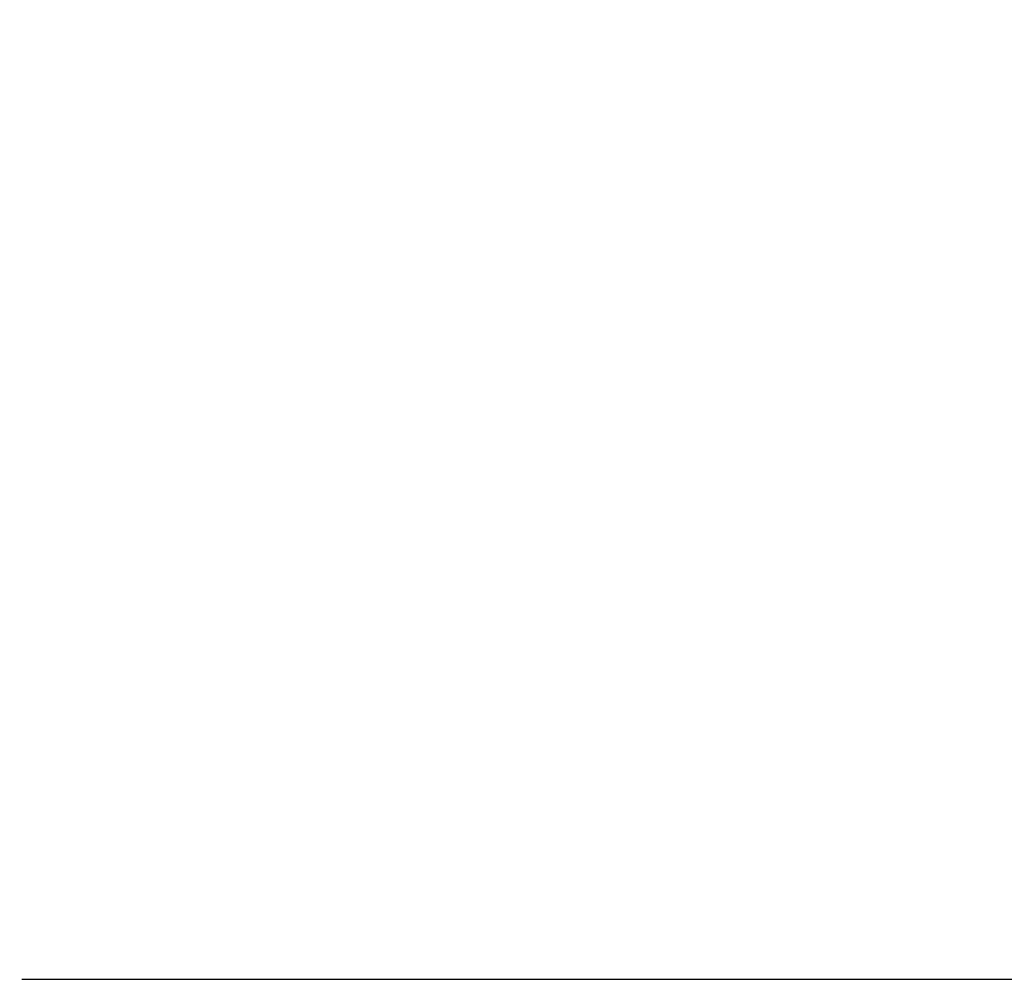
# Model space of a CAD drawing. Header units: millimetres. Extents: x 0 to 420, y 0 to 297.
# Tile 35 of 58: x 209 to 221, y 196 to 209. Entities that reach past the tile are written whole.
import ezdxf

# ---------------------------------------------------------------- set-up
doc = ezdxf.new("R2010")
doc.units = ezdxf.units.MM
doc.layers.add('CARTIGLIO', color=140, linetype='Continuous')
doc.styles.add('SLDTEXTSTYLE3', font='TXT', dxfattribs={"width": 0.75})
doc.dimstyles.new('SLDDIMSTYLE0', dxfattribs={"dimtxt": 3, "dimasz": 3, "dimexe": 0, "dimexo": 0.0625, "dimgap": 0.75, "dimtad": 1, "dimdec": 0, "dimlfac": 20, "dimrnd": 1e-09, "dimzin": 12, "dimdsep": 46, "dimtxsty": 'SLDTEXTSTYLE3', "dimsah": 1, "dimcen": 0.09, "dimadec": 0, "dimazin": 3, "dimtfac": 1, "dimtdec": 3, "dimtofl": 0, "dimtmove": 0, "dimatfit": 3, "dimfxl": 0, "dimfrac": 2, "dimtolj": 1, "dimtzin": 12, "dimarcsym": 0})

# ---------------------------------------------------------------- blocks, each defined once
blk = doc.blocks.new('_D')
at = {"layer": 'CARTIGLIO'}
for p, q in [((208.089, 241.483), (233.953, 241.483)), ((231.953, 241.483), (231.953, 196.478)), ((208.771, 196.478), (233.953, 196.478))]:
    blk.add_line(p, q, dxfattribs=at)
for points in [[(231.953, 241.483), (231.453, 238.483), (232.453, 238.483)], [(231.953, 196.478), (232.453, 199.478), (231.453, 199.478)]]:
    blk.add_solid(points, dxfattribs=at)
at = {"layer": 'CARTIGLIO', "insert": (228.086, 217.872), "char_height": 3, "attachment_point": 1, "rotation": 90, "style": 'SLDTEXTSTYLE3'}
blk.add_mtext('1', dxfattribs=at)

msp = doc.modelspace()

# ---------------------------------------------------------------- dimensions: what is measured, and where the dimension line sits
at = {"layer": 'CARTIGLIO'}
dim = msp.add_linear_dim(base=(231.95301, 196.47751), p1=(206.08943, 241.48329), p2=(206.7711, 196.47751), angle=90, dimstyle='SLDDIMSTYLE0', dxfattribs=at)
dim.commit()
dim.dimension.update_dxf_attribs({"geometry": '_D', "text_midpoint": (231.95301, 218.9804), "dimtype": 160})

doc.saveas('drawing.dxf')
